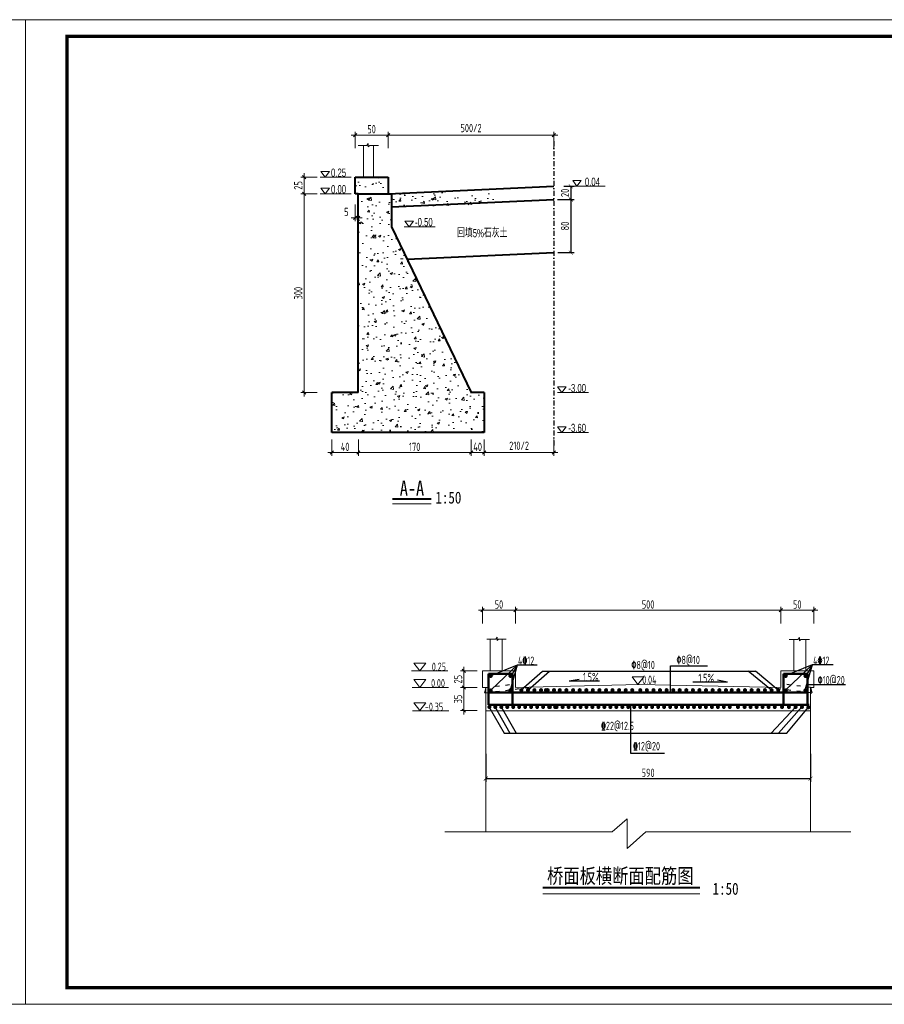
# Model space of a CAD drawing. Header units: inches. Extents: x 112594 to 193184, y 44995 to 116598.
# Tile 37 of 153: x 117170 to 119779, y 68673 to 71643. Entities that reach past the tile are written whole.
import ezdxf

# ---------------------------------------------------------------- set-up
doc = ezdxf.new("R2010")
doc.units = ezdxf.units.IN
doc.header["$MEASUREMENT"] = 0
doc.linetypes.add('ACAD_ISO03W100', pattern=[30, 12, -18])
doc.linetypes.add('DASHDOTX2', pattern=[2, 1, -0.5, 0, -0.5])
doc.layers.get('0').update_dxf_attribs({"lineweight": 15})
for name, color, linetype, lineweight in [('BM1', 7, 'Continuous', 15), ('标准线', 2, 'Continuous', 20), ('细实线', 4, 'Continuous', 25), ('虚线', 2, 'ACAD_ISO03W100', 25), ('轮廓线', 1, 'Continuous', 40), ('配筋1', 1, 'Continuous', 50)]:
    doc.layers.add(name, color=color, linetype=linetype, lineweight=lineweight)
doc.layers.add('轴线', color=3, linetype='DASHDOTX2')
doc.layers.add('配筋2', color=2, linetype='Continuous')
doc.styles.add('HZTXT', font='tssdeng.shx', dxfattribs={"width": 0.75, "bigfont": 'hztxt.shx'})
doc.styles.get("Standard").update_dxf_attribs({"font": 'hztxt_e.shx', "width": 0.7, "bigfont": 'hztxt.shx'})
doc.styles.add('TSSD_Dimension', font='Tssdeng.shx', dxfattribs={"width": 0.7, "bigfont": 'hztxt.shx'})
doc.styles.add('图框', font='SIMFANG.TTF', dxfattribs={"width": 0.8, "height": 4})
doc.dimstyles.new('3', dxfattribs={"dimtxt": 25, "dimasz": 12, "dimexe": 10, "dimexo": 30, "dimgap": 5, "dimtad": 1, "dimdec": 0, "dimzin": 0, "dimdsep": 46, "dimtxsty": 'HZTXT', "dimblk": 'ARCHTICK', "dimcen": 0, "dimclrt": 7, "dimazin": 2, "dimtfac": 1, "dimtdec": 0, "dimtix": 1, "dimtmove": 2, "dimatfit": 3, "dimfxl": 250, "dimtolj": 1, "dimtzin": 0, "dimarcsym": 0})
doc.dimstyles.new('6', dxfattribs={"dimtxt": 25, "dimasz": 12, "dimexe": 10, "dimexo": 130, "dimgap": 5, "dimtad": 1, "dimdec": 0, "dimzin": 0, "dimdsep": 46, "dimtxsty": 'HZTXT', "dimblk": 'ARCHTICK', "dimcen": 0, "dimclrt": 7, "dimazin": 2, "dimtfac": 1, "dimtdec": 0, "dimtix": 1, "dimtmove": 2, "dimatfit": 3, "dimfxl": 250, "dimtolj": 1, "dimtzin": 0, "dimarcsym": 0})
doc.dimstyles.new('ISO-25', dxfattribs={"dimtxt": 25, "dimasz": 10, "dimexe": 10, "dimexo": 12, "dimgap": 4, "dimtad": 1, "dimdec": 0, "dimdsep": 46, "dimtxsty": 'HZTXT', "dimblk": 'OBLIQUE', "dimcen": 2.5, "dimdle": 12, "dimclrd": 3, "dimclre": 3, "dimclrt": 3, "dimadec": 0, "dimazin": 0, "dimtfac": 1, "dimtdec": 0, "dimtmove": 2, "dimatfit": 3, "dimfxl": 40, "dimfxlon": 1, "dimarcsym": 0})

# ---------------------------------------------------------------- blocks, each defined once
blk = doc.blocks.new('_Oblique')
at = {"color": 0, "linetype": 'ByBlock', "lineweight": -2}
blk.add_line((-0.5, -0.5), (0.5, 0.5), dxfattribs=at)
blk = doc.blocks.new('*D327')
at = {"layer": '细实线', "color": 3, "lineweight": 15}
for p, q in [((118191.9, 70376.9), (118191.9, 70326.9)), ((118531.9, 70376.9), (118531.9, 70326.9)), ((118179.9, 70336.9), (118543.9, 70336.9))]:
    blk.add_line(p, q, dxfattribs=at)
at = {"layer": '细实线', "color": 3, "lineweight": 15, "xscale": 10, "yscale": 10, "zscale": 10, "rotation": 180}
blk.add_blockref('_Oblique', (118191.9, 70336.9), dxfattribs=at)
at = {"layer": '细实线', "color": 3, "lineweight": 15, "xscale": 10, "yscale": 10, "zscale": 10}
blk.add_blockref('_Oblique', (118531.9, 70336.9), dxfattribs=at)
at = {"layer": '细实线', "color": 3, "insert": (118361.9, 70354.4), "char_height": 25, "attachment_point": 5, "style": 'HZTXT'}
blk.add_mtext('170', dxfattribs=at)
blk = doc.blocks.new('*D328')
at = {"layer": '细实线', "color": 3, "lineweight": 15}
for p, q in [((118068.1, 71168), (118018.1, 71168)), ((118028.1, 71180), (118028.1, 71106)), ((118068.1, 71118), (118018.1, 71118))]:
    blk.add_line(p, q, dxfattribs=at)
at = {"layer": '细实线', "color": 3, "lineweight": 15, "xscale": 10, "yscale": 10, "zscale": 10}
for p, rotation in [((118028.1, 71168), 90), ((118028.1, 71118), 270)]:
    blk.add_blockref('_Oblique', p, dxfattribs=dict(at, rotation=rotation))
at = {"layer": '细实线', "color": 3, "insert": (118010.6, 71143), "char_height": 25, "attachment_point": 5, "rotation": 90, "style": 'HZTXT'}
blk.add_mtext('25', dxfattribs=at)
blk = doc.blocks.new('*D329')
at = {"layer": '细实线', "color": 3, "lineweight": 15}
for p, q in [((118068.1, 71118), (118018.1, 71118)), ((118028.1, 71130), (118028.1, 70506)), ((118068.1, 70518), (118018.1, 70518))]:
    blk.add_line(p, q, dxfattribs=at)
at = {"layer": '细实线', "color": 3, "lineweight": 15, "xscale": 10, "yscale": 10, "zscale": 10}
for p, rotation in [((118028.1, 71118), 90), ((118028.1, 70518), 270)]:
    blk.add_blockref('_Oblique', p, dxfattribs=dict(at, rotation=rotation))
at = {"layer": '细实线', "color": 3, "insert": (118010.6, 70818), "char_height": 25, "attachment_point": 5, "rotation": 90, "style": 'HZTXT'}
blk.add_mtext('300', dxfattribs=at)
blk = doc.blocks.new('三角形')
at = {"layer": '轮廓线', "color": 0, "lineweight": 20}
for p, q in [((24441.9, 199232.1), (24477.5, 199232.1)), ((24459.3, 199208.6), (24441.9, 199232.1)), ((24477.5, 199232.1), (24459.3, 199208.6))]:
    blk.add_line(p, q, dxfattribs=at)
blk = doc.blocks.new('_ArchTick')
at = {"color": 0, "linetype": 'ByBlock', "const_width": 0.15}
blk.add_lwpolyline([(-0.5, -0.5), (0.5, 0.5)], dxfattribs=at)
blk = doc.blocks.new('*D342')
at = {"color": 0, "lineweight": -2}
for p, q in [((118811.7, 71140.4), (118842.9, 71140.4)), ((118832.9, 71140.4), (118832.9, 71100.4)), ((118811.7, 71100.4), (118842.9, 71100.4))]:
    blk.add_line(p, q, dxfattribs=at)
at = {"color": 0, "lineweight": -2, "xscale": 12, "yscale": 12, "zscale": 12}
for p, rotation in [((118832.9, 71140.4), 90), ((118832.9, 71100.4), 270)]:
    blk.add_blockref('_ArchTick', p, dxfattribs=dict(at, rotation=rotation))
at = {"color": 7, "insert": (118815.4, 71120.4), "char_height": 25, "attachment_point": 5, "rotation": 90, "style": 'HZTXT'}
blk.add_mtext('\\A1;20', dxfattribs=at)
blk = doc.blocks.new('*D332')
at = {"layer": '细实线', "color": 3, "lineweight": 15}
for p, q in [((118169.9, 71295), (118293.9, 71295)), ((118181.9, 71255), (118181.9, 71305)), ((118281.9, 71255), (118281.9, 71305))]:
    blk.add_line(p, q, dxfattribs=at)
at = {"layer": '细实线', "color": 3, "lineweight": 15, "xscale": 10, "yscale": 10, "zscale": 10, "rotation": 180}
blk.add_blockref('_Oblique', (118181.9, 71295), dxfattribs=at)
at = {"layer": '细实线', "color": 3, "lineweight": 15, "xscale": 10, "yscale": 10, "zscale": 10}
blk.add_blockref('_Oblique', (118281.9, 71295), dxfattribs=at)
at = {"layer": '细实线', "color": 3, "insert": (118231.9, 71312.5), "char_height": 25, "attachment_point": 5, "style": 'HZTXT'}
blk.add_mtext('50', dxfattribs=at)
blk = doc.blocks.new('*D345')
at = {"layer": '细实线', "color": 3, "lineweight": 15}
for p, q in [((118181.9, 71085.4), (118181.9, 71035.4)), ((118191.9, 71085.4), (118191.9, 71035.4)), ((118169.9, 71045.4), (118203.9, 71045.4))]:
    blk.add_line(p, q, dxfattribs=at)
at = {"layer": '细实线', "color": 3, "lineweight": 15, "xscale": 10, "yscale": 10, "zscale": 10, "rotation": 180}
blk.add_blockref('_Oblique', (118181.9, 71045.4), dxfattribs=at)
at = {"layer": '细实线', "color": 3, "lineweight": 15, "xscale": 10, "yscale": 10, "zscale": 10}
blk.add_blockref('_Oblique', (118191.9, 71045.4), dxfattribs=at)
at = {"layer": '细实线', "color": 3, "insert": (118155.7, 71062.9), "char_height": 25, "attachment_point": 5, "style": 'HZTXT'}
blk.add_mtext('5', dxfattribs=at)
blk = doc.blocks.new('*D333')
at = {"layer": '细实线', "color": 3, "lineweight": 15}
for p, q in [((118571.9, 70376.9), (118571.9, 70326.9)), ((118781.9, 70376.9), (118781.9, 70326.9)), ((118559.9, 70336.9), (118793.9, 70336.9))]:
    blk.add_line(p, q, dxfattribs=at)
at = {"layer": '细实线', "color": 3, "lineweight": 15, "xscale": 10, "yscale": 10, "zscale": 10, "rotation": 180}
blk.add_blockref('_Oblique', (118571.9, 70336.9), dxfattribs=at)
at = {"layer": '细实线', "color": 3, "lineweight": 15, "xscale": 10, "yscale": 10, "zscale": 10}
blk.add_blockref('_Oblique', (118781.9, 70336.9), dxfattribs=at)
at = {"layer": '细实线', "color": 3, "insert": (118676.9, 70357.8), "char_height": 25, "attachment_point": 5, "style": 'HZTXT'}
blk.add_mtext('210/2', dxfattribs=at)
blk = doc.blocks.new('*D346')
at = {"layer": '细实线', "color": 3, "lineweight": 15}
for p, q in [((118269.9, 71295), (118793.9, 71295)), ((118281.9, 71255), (118281.9, 71305)), ((118781.9, 71255), (118781.9, 71305))]:
    blk.add_line(p, q, dxfattribs=at)
at = {"layer": '细实线', "color": 3, "lineweight": 15, "xscale": 10, "yscale": 10, "zscale": 10, "rotation": 180}
blk.add_blockref('_Oblique', (118281.9, 71295), dxfattribs=at)
at = {"layer": '细实线', "color": 3, "lineweight": 15, "xscale": 10, "yscale": 10, "zscale": 10}
blk.add_blockref('_Oblique', (118781.9, 71295), dxfattribs=at)
at = {"layer": '细实线', "color": 3, "insert": (118531.9, 71315.9), "char_height": 25, "attachment_point": 5, "style": 'HZTXT'}
blk.add_mtext('500/2', dxfattribs=at)
blk = doc.blocks.new('*D347')
at = {"color": 0, "lineweight": -2}
for p, q in [((118576.1, 69428.6), (118576.1, 69343.6)), ((119556.1, 69428.6), (119556.1, 69343.6)), ((118576.1, 69353.6), (119556.1, 69353.6))]:
    blk.add_line(p, q, dxfattribs=at)
at = {"color": 0, "lineweight": -2, "xscale": 12, "yscale": 12, "zscale": 12, "rotation": 180}
blk.add_blockref('_ArchTick', (118576.1, 69353.6), dxfattribs=at)
at = {"color": 0, "lineweight": -2, "xscale": 12, "yscale": 12, "zscale": 12}
blk.add_blockref('_ArchTick', (119556.1, 69353.6), dxfattribs=at)
at = {"color": 7, "insert": (119066.1, 69371.1), "char_height": 25, "attachment_point": 5, "style": 'HZTXT'}
blk.add_mtext('\\A1;590', dxfattribs=at)
blk = doc.blocks.new('*D334')
at = {"layer": '细实线', "color": 3, "lineweight": 15}
for p, q in [((118654.1, 69861.3), (119478.1, 69861.3)), ((118666.1, 69821.3), (118666.1, 69871.3)), ((119466.1, 69821.3), (119466.1, 69871.3))]:
    blk.add_line(p, q, dxfattribs=at)
at = {"layer": '细实线', "color": 3, "lineweight": 15, "xscale": 10, "yscale": 10, "zscale": 10, "rotation": 180}
blk.add_blockref('_Oblique', (118666.1, 69861.3), dxfattribs=at)
at = {"layer": '细实线', "color": 3, "lineweight": 15, "xscale": 10, "yscale": 10, "zscale": 10}
blk.add_blockref('_Oblique', (119466.1, 69861.3), dxfattribs=at)
at = {"layer": '细实线', "color": 3, "insert": (119066.1, 69878.8), "char_height": 25, "attachment_point": 5, "style": 'HZTXT'}
blk.add_mtext('500', dxfattribs=at)
blk = doc.blocks.new('*D335')
at = {"layer": '细实线', "color": 3, "lineweight": 15}
for p, q in [((119454.1, 69861.3), (119578.1, 69861.3)), ((119466.1, 69821.3), (119466.1, 69871.3)), ((119566.1, 69821.3), (119566.1, 69871.3))]:
    blk.add_line(p, q, dxfattribs=at)
at = {"layer": '细实线', "color": 3, "lineweight": 15, "xscale": 10, "yscale": 10, "zscale": 10, "rotation": 180}
blk.add_blockref('_Oblique', (119466.1, 69861.3), dxfattribs=at)
at = {"layer": '细实线', "color": 3, "lineweight": 15, "xscale": 10, "yscale": 10, "zscale": 10}
blk.add_blockref('_Oblique', (119566.1, 69861.3), dxfattribs=at)
at = {"layer": '细实线', "color": 3, "insert": (119516.1, 69878.8), "char_height": 25, "attachment_point": 5, "style": 'HZTXT'}
blk.add_mtext('50', dxfattribs=at)
blk = doc.blocks.new('*D336')
at = {"layer": '细实线', "color": 3, "lineweight": 15}
for p, q in [((118550.2, 69678.6), (118500.2, 69678.6)), ((118510.2, 69690.6), (118510.2, 69616.6)), ((118550.2, 69628.6), (118500.2, 69628.6))]:
    blk.add_line(p, q, dxfattribs=at)
at = {"layer": '细实线', "color": 3, "lineweight": 15, "xscale": 10, "yscale": 10, "zscale": 10}
for p, rotation in [((118510.2, 69678.6), 90), ((118510.2, 69628.6), 270)]:
    blk.add_blockref('_Oblique', p, dxfattribs=dict(at, rotation=rotation))
at = {"layer": '细实线', "color": 3, "insert": (118492.7, 69653.6), "char_height": 25, "attachment_point": 5, "rotation": 90, "style": 'HZTXT'}
blk.add_mtext('25', dxfattribs=at)
blk = doc.blocks.new('*D337')
at = {"layer": '细实线', "color": 3, "lineweight": 15}
for p, q in [((118550.2, 69628.6), (118500.2, 69628.6)), ((118510.2, 69640.6), (118510.2, 69546.6)), ((118550.2, 69558.6), (118500.2, 69558.6))]:
    blk.add_line(p, q, dxfattribs=at)
at = {"layer": '细实线', "color": 3, "lineweight": 15, "xscale": 10, "yscale": 10, "zscale": 10}
for p, rotation in [((118510.2, 69628.6), 90), ((118510.2, 69558.6), 270)]:
    blk.add_blockref('_Oblique', p, dxfattribs=dict(at, rotation=rotation))
at = {"layer": '细实线', "color": 3, "insert": (118492.7, 69593.6), "char_height": 25, "attachment_point": 5, "rotation": 90, "style": 'HZTXT'}
blk.add_mtext('35', dxfattribs=at)
blk = doc.blocks.new('*D338')
at = {"layer": '细实线', "color": 3, "lineweight": 15}
for p, q in [((118554.1, 69861.3), (118678.1, 69861.3)), ((118566.1, 69821.3), (118566.1, 69871.3)), ((118666.1, 69821.3), (118666.1, 69871.3))]:
    blk.add_line(p, q, dxfattribs=at)
at = {"layer": '细实线', "color": 3, "lineweight": 15, "xscale": 10, "yscale": 10, "zscale": 10, "rotation": 180}
blk.add_blockref('_Oblique', (118566.1, 69861.3), dxfattribs=at)
at = {"layer": '细实线', "color": 3, "lineweight": 15, "xscale": 10, "yscale": 10, "zscale": 10}
blk.add_blockref('_Oblique', (118666.1, 69861.3), dxfattribs=at)
at = {"layer": '细实线', "color": 3, "insert": (118616.1, 69878.8), "char_height": 25, "attachment_point": 5, "style": 'HZTXT'}
blk.add_mtext('50', dxfattribs=at)
blk = doc.blocks.new('*D379')
at = {"layer": '细实线', "color": 3, "lineweight": 15}
for p, q in [((118111.9, 70376.9), (118111.9, 70326.9)), ((118191.9, 70376.9), (118191.9, 70326.9)), ((118099.9, 70336.9), (118203.9, 70336.9))]:
    blk.add_line(p, q, dxfattribs=at)
at = {"layer": '细实线', "color": 3, "lineweight": 15, "xscale": 10, "yscale": 10, "zscale": 10, "rotation": 180}
blk.add_blockref('_Oblique', (118111.9, 70336.9), dxfattribs=at)
at = {"layer": '细实线', "color": 3, "lineweight": 15, "xscale": 10, "yscale": 10, "zscale": 10}
blk.add_blockref('_Oblique', (118191.9, 70336.9), dxfattribs=at)
at = {"layer": '细实线', "color": 3, "insert": (118151.9, 70354.4), "char_height": 25, "attachment_point": 5, "style": 'HZTXT'}
blk.add_mtext('40', dxfattribs=at)
blk = doc.blocks.new('*D383')
at = {"layer": '细实线', "color": 3, "lineweight": 15}
for p, q in [((118531.9, 70376.9), (118531.9, 70326.9)), ((118571.9, 70376.9), (118571.9, 70326.9)), ((118519.9, 70336.9), (118583.9, 70336.9))]:
    blk.add_line(p, q, dxfattribs=at)
at = {"layer": '细实线', "color": 3, "lineweight": 15, "xscale": 10, "yscale": 10, "zscale": 10, "rotation": 180}
blk.add_blockref('_Oblique', (118531.9, 70336.9), dxfattribs=at)
at = {"layer": '细实线', "color": 3, "lineweight": 15, "xscale": 10, "yscale": 10, "zscale": 10}
blk.add_blockref('_Oblique', (118571.9, 70336.9), dxfattribs=at)
at = {"layer": '细实线', "color": 3, "insert": (118551.9, 70354.4), "char_height": 25, "attachment_point": 5, "style": 'HZTXT'}
blk.add_mtext('40', dxfattribs=at)
blk = doc.blocks.new('*D2114')
at = {"color": 0, "lineweight": -2}
for p, q in [((118792.9, 71100.4), (118842.9, 71100.4)), ((118832.9, 71100.4), (118832.9, 70940.3)), ((118794.1, 70940.3), (118842.9, 70940.3))]:
    blk.add_line(p, q, dxfattribs=at)
at = {"color": 0, "lineweight": -2, "xscale": 12, "yscale": 12, "zscale": 12}
for p, rotation in [((118832.9, 71100.4), 90), ((118832.9, 70940.3), 270)]:
    blk.add_blockref('_ArchTick', p, dxfattribs=dict(at, rotation=rotation))
at = {"color": 7, "insert": (118815.4, 71020.4), "char_height": 25, "attachment_point": 5, "rotation": 90, "style": 'HZTXT'}
blk.add_mtext('\\A1;80', dxfattribs=at)

msp = doc.modelspace()

# ---------------------------------------------------------------- hatches: boundary and pattern name
h = msp.add_hatch()
h.set_pattern_fill('AR-CONC', color=256, scale=10, style=0)
h.set_pattern_definition([(50, (24075.73, -129882.42), (71.726018, -6.275213), [7.5, -82.5]), (355, (24075.73, -129882.42), (-13.875133, 75.219213), [6, -66]), (100.4514, (24081.71, -129882.94), (57.850938, 68.943954), [6.37402, -70.114211]), (46.1842, (24075.73, -129862.42), (106.724105, -16.5519), [11.25, -123.75]), (96.6356, (24084.63, -129863.8), (93.46627, 97.411787), [9.56103, -105.1713]), (351.1842, (24075.73, -129862.42), (93.466195, 97.41186), [9, -99]), (21, (24085.73, -129867.42), (59.690705, -40.261889), [7.5, -82.5]), (326, (24085.73, -129867.42), (24.331533, 72.515005), [6, -66]), (71.4514, (24090.706, -129870.774), (84.022263, 32.25305), [6.37402, -70.114211]), (37.5, (24075.732, -129882.418), (1.2159855, 33.2893854), [0, -65.2, 0, -67, 0, -66.25]), (7.5, (24075.732, -129882.42), (26.306954, 39.441171), [0, -38.2, 0, -63.7, 0, -25.25]), (327.5, (24053.432, -129882.418), (53.3822436, -2.2554872), [0, -25, 0, -78, 0, -103.5]), (317.5, (24043.43, -129882.42), (58.318617, 10.010498), [0, -32.5, 0, -51.8, 0, -73.5])])
h.paths.add_polyline_path([(118181.86113, 71167.99464), (118181.86113, 71117.99464), (118191.86113, 71117.99464), (118281.86113, 71117.99464), (118281.86113, 71167.99464)])
h = msp.add_hatch()
h.set_pattern_fill('AR-CONC', color=256, scale=10, style=0)
h.set_pattern_definition([(50, (0, 0), (71.726018, -6.275213), [7.5, -82.5]), (355, (0, 0), (-13.875133, 75.219213), [6, -66]), (100.4514, (5.98, -0.52), (57.850938, 68.943954), [6.37402, -70.11421]), (46.1842, (0, 20), (106.724105, -16.5519), [11.25, -123.75]), (96.6356, (8.89, 18.62), (93.46627, 97.41179), [9.56103, -105.1713]), (351.1842, (0, 20), (93.466195, 97.41186), [9, -99]), (21, (10, 15), (59.690705, -40.26189), [7.5, -82.5]), (326, (10, 15), (24.331533, 72.515005), [6, -66]), (71.4514, (14.974, 11.645), (84.022263, 32.25305), [6.37402, -70.11421]), (37.5, (0, 0), (1.2159855, 33.2893854), [0, -65.2, 0, -67, 0, -66.25]), (7.5, (0, 0), (26.306954, 39.441171), [0, -38.2, 0, -63.7, 0, -25.25]), (327.5, (-22.3, 0), (53.3822436, -2.255487), [0, -25, 0, -78, 0, -103.5]), (317.5, (-32.3, 0), (58.318617, 10.010498), [0, -32.5, 0, -51.8, 0, -73.5])])
h.paths.add_polyline_path([(118191.86113, 70517.99464), (118111.86113, 70517.99464), (118111.86113, 70397.99464), (118571.86113, 70397.99464), (118571.86113, 70517.99464), (118531.86113, 70517.99464), (118291.86113, 71017.99464), (118291.86113, 71117.99464), (118191.86113, 71117.99464)])
h = msp.add_hatch()
h.set_pattern_fill('AR-CONC', color=256, scale=10, style=0)
h.set_pattern_definition([(50, (24075.73, -126912.42), (71.726018, -6.275213), [7.5, -82.5]), (355, (24075.73, -126912.42), (-13.875133, 75.219213), [6, -66]), (100.4514, (24081.71, -126912.94), (57.850938, 68.943954), [6.37402, -70.11421]), (46.1842, (24075.73, -126892.42), (106.724105, -16.5519), [11.25, -123.75]), (96.6356, (24084.63, -126893.8), (93.46627, 97.411787), [9.56103, -105.1713]), (351.1842, (24075.73, -126892.42), (93.466195, 97.41186), [9, -99]), (21, (24085.73, -126897.42), (59.690705, -40.261889), [7.5, -82.5]), (326, (24085.73, -126897.42), (24.331533, 72.515005), [6, -66]), (71.4514, (24090.706, -126900.774), (84.022263, 32.25305), [6.37402, -70.11421]), (37.5, (24075.732, -126912.418), (1.2159855, 33.2893854), [0, -65.2, 0, -67, 0, -66.25]), (7.5, (24075.732, -126912.42), (26.306954, 39.441171), [0, -38.2, 0, -63.7, 0, -25.25]), (327.5, (24053.432, -126912.418), (53.3822436, -2.2554872), [0, -25, 0, -78, 0, -103.5]), (317.5, (24043.43, -126912.42), (58.318617, 10.010498), [0, -32.5, 0, -51.8, 0, -73.5])])
h.paths.add_polyline_path([(118606.78148, 71105.8586), (118603.99837, 71108.43516), (118610.44499, 71108.43516), (118606.78148, 71111.2693), (118606.78148, 71126.21311), (118291.86113, 71118.24758), (118291.86113, 71078.24758), (118606.78148, 71086.21311)])
at = {"layer": '配筋1'}
for points in [[(118597.24331, 69663.17338, 1), (118585.07262, 69663.17338, 1)], [(118656.76387, 69663.32217, 1), (118644.59318, 69663.32217, 1)], [(119487.24331, 69663.38517, 1), (119475.07262, 69663.38517, 1)], [(119546.89702, 69663.17338, 1), (119534.72632, 69663.17338, 1)], [(118597.24331, 69619.67215, 1), (118585.07262, 69619.67215, 1)], [(118656.47232, 69619.67215, 1), (118644.30163, 69619.67215, 1)], [(118689.61366, 69620.51854, 1), (118677.44296, 69620.51854, 1)], [(118709.61366, 69620.51854, 1), (118697.44296, 69620.51854, 1)], [(118729.15905, 69620.51854, 1), (118716.98836, 69620.51854, 1)], [(118749.15905, 69620.51854, 1), (118736.98836, 69620.51854, 1)], [(118763.95575, 69620.51854, 1), (118751.78506, 69620.51854, 1)], [(118769.15905, 69620.51854, 1), (118756.98836, 69620.51854, 1)], [(118788.28499, 69620.51854, 1), (118776.11429, 69620.51854, 1)], [(118788.54667, 69620.51854, 1), (118776.37597, 69620.51854, 1)], [(118805.63893, 69620.51854, 1), (118793.46824, 69620.51854, 1)], [(118825.63893, 69620.51854, 1), (118813.46824, 69620.51854, 1)], [(118845.83186, 69620.51854, 1), (118833.66117, 69620.51854, 1)], [(118865.83186, 69620.51854, 1), (118853.66117, 69620.51854, 1)], [(118885.83186, 69620.51854, 1), (118873.66117, 69620.51854, 1)], [(118905.37725, 69620.51854, 1), (118893.20656, 69620.51854, 1)], [(118925.37725, 69620.51854, 1), (118913.20656, 69620.51854, 1)], [(118945.37725, 69620.51854, 1), (118933.20656, 69620.51854, 1)], [(118964.76487, 69620.51854, 1), (118952.59417, 69620.51854, 1)], [(118984.76487, 69620.51854, 1), (118972.59417, 69620.51854, 1)], [(119004.76487, 69620.51854, 1), (118992.59417, 69620.51854, 1)], [(119024.31026, 69620.51854, 1), (119012.13957, 69620.51854, 1)], [(119048.45992, 69620.51854, 1), (119036.28922, 69620.51854, 1)], [(119068.45992, 69620.51854, 1), (119056.28922, 69620.51854, 1)], [(119088.45992, 69620.51854, 1), (119076.28922, 69620.51854, 1)], [(119108.00531, 69620.51854, 1), (119095.83462, 69620.51854, 1)], [(119128.00531, 69620.51854, 1), (119115.83462, 69620.51854, 1)], [(119148.00531, 69620.51854, 1), (119135.83462, 69620.51854, 1)], [(119167.39293, 69620.51854, 1), (119155.22223, 69620.51854, 1)], [(119187.39293, 69620.51854, 1), (119175.22223, 69620.51854, 1)], [(119207.39293, 69620.51854, 1), (119195.22223, 69620.51854, 1)], [(119226.93832, 69620.51854, 1), (119214.76763, 69620.51854, 1)], [(119246.93832, 69620.51854, 1), (119234.76763, 69620.51854, 1)], [(119266.93832, 69620.51854, 1), (119254.76763, 69620.51854, 1)], [(119287.13125, 69620.51854, 1), (119274.96055, 69620.51854, 1)], [(119307.13125, 69620.51854, 1), (119294.96055, 69620.51854, 1)], [(119324.4852, 69620.51854, 1), (119312.3145, 69620.51854, 1)], [(119344.4852, 69620.51854, 1), (119332.3145, 69620.51854, 1)], [(119364.4852, 69620.51854, 1), (119352.3145, 69620.51854, 1)], [(119384.4852, 69620.51854, 1), (119372.3145, 69620.51854, 1)], [(119404.4852, 69620.51854, 1), (119392.3145, 69620.51854, 1)], [(119424.67812, 69620.51854, 1), (119412.50743, 69620.51854, 1)], [(119444.67812, 69620.51854, 1), (119432.50743, 69620.51854, 1)], [(119464.67812, 69620.51854, 1), (119452.50743, 69620.51854, 1)], [(119487.85964, 69619.67215, 1), (119475.68894, 69619.67215, 1)], [(119546.70134, 69619.67215, 1), (119534.53065, 69619.67215, 1)], [(118593.24331, 69569.64465, 1), (118581.07262, 69569.64465, 1)], [(118611.24331, 69569.64465, 1), (118599.07262, 69569.64465, 1)], [(118629.37776, 69569.64465, 1), (118617.20706, 69569.64465, 1)], [(118647.37776, 69569.64465, 1), (118635.20706, 69569.64465, 1)], [(118665.18374, 69569.64465, 1), (118653.01304, 69569.64465, 1)], [(118683.18374, 69569.64465, 1), (118671.01304, 69569.64465, 1)], [(118701.31819, 69569.64465, 1), (118689.14749, 69569.64465, 1)], [(118719.31819, 69569.64465, 1), (118707.14749, 69569.64465, 1)], [(118737.50426, 69569.64465, 1), (118725.33356, 69569.64465, 1)], [(118755.50426, 69569.64465, 1), (118743.33356, 69569.64465, 1)], [(118773.63871, 69569.64465, 1), (118761.46801, 69569.64465, 1)], [(118775.94588, 69569.64465, 1), (118763.77518, 69569.64465, 1)], [(118791.63871, 69569.64465, 1), (118779.46801, 69569.64465, 1)], [(118796.0522, 69569.64465, 1), (118783.8815, 69569.64465, 1)], [(118814.23828, 69569.64465, 1), (118802.06758, 69569.64465, 1)], [(118832.23828, 69569.64465, 1), (118820.06758, 69569.64465, 1)], [(118850.37272, 69569.64465, 1), (118838.20203, 69569.64465, 1)], [(118868.37272, 69569.64465, 1), (118856.20203, 69569.64465, 1)], [(118886.1787, 69569.64465, 1), (118874.00801, 69569.64465, 1)], [(118904.1787, 69569.64465, 1), (118892.00801, 69569.64465, 1)], [(118922.31315, 69569.64465, 1), (118910.14245, 69569.64465, 1)], [(118940.31315, 69569.64465, 1), (118928.14245, 69569.64465, 1)], [(118958.32978, 69569.64465, 1), (118946.15908, 69569.64465, 1)], [(118976.32978, 69569.64465, 1), (118964.15908, 69569.64465, 1)], [(118994.46422, 69569.64465, 1), (118982.29353, 69569.64465, 1)], [(119012.46422, 69569.64465, 1), (119000.29353, 69569.64465, 1)], [(119030.2702, 69569.64465, 1), (119018.09951, 69569.64465, 1)], [(119048.2702, 69569.64465, 1), (119036.09951, 69569.64465, 1)], [(119066.40465, 69569.64465, 1), (119054.23395, 69569.64465, 1)], [(119084.40465, 69569.64465, 1), (119072.23395, 69569.64465, 1)], [(119102.59072, 69569.64465, 1), (119090.42003, 69569.64465, 1)], [(119120.59072, 69569.64465, 1), (119108.42003, 69569.64465, 1)], [(119138.72517, 69569.64465, 1), (119126.55447, 69569.64465, 1)], [(119156.72517, 69569.64465, 1), (119144.55447, 69569.64465, 1)], [(119174.53115, 69569.64465, 1), (119162.36045, 69569.64465, 1)], [(119192.53115, 69569.64465, 1), (119180.36045, 69569.64465, 1)], [(119210.6656, 69569.64465, 1), (119198.4949, 69569.64465, 1)], [(119228.6656, 69569.64465, 1), (119216.4949, 69569.64465, 1)], [(119246.55201, 69569.64465, 1), (119234.38132, 69569.64465, 1)], [(119264.68646, 69569.64465, 1), (119252.51576, 69569.64465, 1)], [(119282.68646, 69569.64465, 1), (119270.51576, 69569.64465, 1)], [(119300.70309, 69569.64465, 1), (119288.53239, 69569.64465, 1)], [(119318.70309, 69569.64465, 1), (119306.53239, 69569.64465, 1)], [(119343.3201, 69569.64465, 1), (119331.14941, 69569.64465, 1)], [(119363.3201, 69569.64465, 1), (119351.14941, 69569.64465, 1)], [(119381.3201, 69569.64465, 1), (119369.14941, 69569.64465, 1)], [(119399.50618, 69569.64465, 1), (119387.33548, 69569.64465, 1)], [(119417.50618, 69569.64465, 1), (119405.33548, 69569.64465, 1)], [(119435.64062, 69569.64465, 1), (119423.46993, 69569.64465, 1)], [(119454.33504, 69569.64465, 1), (119442.16434, 69569.64465, 1)], [(119476.20836, 69569.64465, 1), (119464.03767, 69569.64465, 1)], [(119496.98612, 69569.64465, 1), (119484.81542, 69569.64465, 1)], [(119517.2038, 69569.64465, 1), (119505.03311, 69569.64465, 1)], [(119536.4935, 69569.64465, 1), (119524.3228, 69569.64465, 1)], [(119555.72788, 69568.8707, 1), (119543.55719, 69568.8707, 1)]]:
    msp.add_hatch(color=256, dxfattribs=at).paths.add_polyline_path(points)

# ---------------------------------------------------------------- linework, layer by layer
for p, q in [((118207.84455, 71263.31633), (118191.16379, 71263.31633)), ((118191.16379, 71263.31633), (118217.55709, 71263.31633)), ((118207.84455, 71167.99464), (118207.84455, 71263.31633)), ((118217.55709, 71263.31633), (118222.01789, 71269.47794)), ((118222.01789, 71269.47794), (118222.01789, 71259.22371)), ((118222.01789, 71259.22371), (118226.22997, 71263.31633)), ((118226.22997, 71263.31633), (118252.74932, 71263.31633)), ((118237.84455, 71167.99464), (118237.84455, 71263.31633)), ((118170.27317, 71167.99464), (118077.00598, 71167.99464)), ((118936.17436, 71140.43386), (118842.90718, 71140.43386)), ((118170.27317, 71117.99464), (118077.00598, 71117.99464)), ((118423.65175, 71017.99464), (118330.38456, 71017.99464)), ((118886.41399, 70517.99464), (118793.14681, 70517.99464)), ((118886.41399, 70397.99464), (118793.14681, 70397.99464)), ((118295.27657, 70182.06794), (118411.55974, 70182.06794)), ((118579.87868, 69773.88098), (118606.27198, 69773.88098)), ((118590.07261, 69678.55929), (118590.07261, 69773.88098)), ((118606.27198, 69773.88098), (118610.73279, 69780.04259)), ((118610.73279, 69780.04259), (118610.73279, 69769.78836)), ((118610.73279, 69769.78836), (118614.94486, 69773.88098)), ((118614.94486, 69773.88098), (118637.46421, 69773.88098)), ((118626.07261, 69678.55929), (118626.07261, 69773.88098)), ((119491.83481, 69773.33288), (119518.22811, 69773.33288)), ((119512.07261, 69773.33288), (119499.39185, 69773.33288)), ((119506.07261, 69678.55929), (119506.07261, 69773.33288)), ((119518.22811, 69773.33288), (119522.68892, 69779.49449)), ((119522.68892, 69779.49449), (119522.68892, 69769.24026)), ((119522.68892, 69769.24026), (119526.901, 69773.33288)), ((119526.901, 69773.33288), (119553.42035, 69773.33288)), ((119542.07261, 69678.55929), (119542.07261, 69773.33288)), ((118461.95904, 69678.55929), (118352.16772, 69678.55929)), ((118566.07261, 69628.55929), (118566.07261, 69678.55929)), ((118566.07261, 69678.55929), (118666.07261, 69678.55929)), ((118666.07261, 69678.55929), (118666.07261, 69628.55929)), ((119566.07261, 69678.55929), (119466.07261, 69678.55929)), ((119466.07261, 69678.55929), (119466.07261, 69628.55929)), ((119566.07261, 69628.55929), (119566.07261, 69678.55929)), ((118463.74689, 69628.55932), (118353.95557, 69628.55932)), ((118576.07261, 69628.55929), (118566.07261, 69628.55929)), ((118576.07261, 69552.55929), (118576.07261, 69628.55929)), ((118666.07261, 69628.55929), (119040.00076, 69637.35452)), ((119040.00076, 69637.35452), (119466.07261, 69628.55929)), ((119556.07261, 69552.55929), (119556.07261, 69628.55929)), ((119556.07261, 69628.55929), (119566.07261, 69628.55929)), ((118465.26288, 69558.55932), (118355.47155, 69558.55932)), ((118576.07261, 69558.55929), (119556.07261, 69558.55929)), ((118576.07261, 69558.55929), (118576.07261, 69286.06344)), ((119556.07261, 69558.55929), (119556.07261, 69193.56055)), ((118576.07261, 69286.06344), (118576.07261, 69193.56055)), ((119002.5896, 69232.74973), (118957.43213, 69193.56055)), ((119002.5896, 69142.50538), (119002.5896, 69232.74973)), ((118957.43213, 69193.56055), (118452.36829, 69193.56055)), ((119059.03642, 69193.56055), (119002.5896, 69142.50538)), ((119556.07261, 69193.56055), (119059.03642, 69193.56055)), ((119556.07261, 69193.56055), (119677.68063, 69193.56055)), ((119221.86726, 69006.41222), (118748.3766, 69006.41222)), ((112988.05527, 68672.85307), (117188.02675, 68672.85307)), ((117188.02675, 68672.85307), (121387.99822, 68672.85307))]:
    msp.add_line(p, q)
at = {"lineweight": -3}
for p, q in [((118828.43437, 69648.14796), (118858.12402, 69653.95228)), ((118828.43437, 69648.14796), (118919.34529, 69648.14796)), ((119305.15527, 69644.44138), (119275.46562, 69650.24569)), ((118576.07261, 69628.55929), (118572.48134, 69611.98677)), ((119305.15527, 69644.44138), (119201.03505, 69644.44138)), ((119556.07261, 69628.55929), (119559.66387, 69611.98677)), ((118577.47945, 69612.61073), (118572.48134, 69611.98677)), ((119556.37142, 69612.3978), (119559.66387, 69611.98677))]:
    msp.add_line(p, q, dxfattribs=at)
at = {"layer": 'BM1', "color": 0, "linetype": 'Continuous'}
for p, q in [((117188.02675, 71642.85004), (112988.05527, 71642.85004)), ((117188.02675, 71642.85004), (117188.02675, 68672.85307)), ((117188.02675, 71642.85004), (117188.02675, 68672.85307)), ((121387.99822, 71642.85004), (117188.02675, 71642.85004)), ((117188.02675, 71642.85004), (117188.02675, 68672.85307)), ((117188.02675, 71642.85004), (117188.02675, 68672.85307)), ((117188.02675, 71642.85004), (117188.02675, 68672.85307))]:
    msp.add_line(p, q, dxfattribs=at)
at = {"layer": 'BM1', "color": 0, "linetype": 'Continuous', "const_width": 9.99898}
msp.add_lwpolyline([(117313.01399, 68722.84797), (117313.01399, 71592.85514), (121338.00332, 71592.85514), (121338.00332, 68722.84797)], close=True, dxfattribs=at)
at = {"layer": '虚线', "lineweight": -3}
for p, q in [((118576.07261, 69628.55929), (118666.07261, 69639.79476)), ((118576.07261, 69612.4351), (118710.5809, 69629.22692)), ((119556.07261, 69612.4351), (119421.56432, 69629.22692)), ((119556.07261, 69628.55929), (119466.07261, 69639.79476))]:
    msp.add_line(p, q, dxfattribs=at)
at = {"layer": '轮廓线'}
for p, q in [((118181.86113, 71117.99464), (118181.86113, 71167.99464)), ((118181.86113, 71167.99464), (118281.86113, 71167.99464)), ((118281.86113, 71167.99464), (118281.86113, 71117.99464)), ((118281.86113, 71117.99464), (118781.86113, 71140.44289)), ((118191.86113, 71117.99464), (118181.86113, 71117.99464)), ((118191.86113, 70517.99464), (118191.86113, 71117.99464)), ((118191.86113, 71117.99464), (118291.86113, 71117.99464)), ((118291.86113, 71117.99464), (118291.86113, 71017.99464)), ((118291.86113, 71078.24758), (118781.86113, 71100.49315)), ((118291.86113, 71017.99464), (118531.86113, 70517.99464)), ((118338.79604, 70920.21358), (118781.86113, 70940.32835)), ((118111.86113, 70397.99464), (118111.86113, 70517.99464)), ((118191.86113, 70517.99464), (118111.86113, 70517.99464)), ((118571.86113, 70517.99464), (118531.86113, 70517.99464)), ((118571.86113, 70517.99464), (118571.86113, 70397.99464)), ((118571.86113, 70397.99464), (118111.86113, 70397.99464)), ((118295.27657, 70197.65369), (118411.55974, 70197.65369)), ((118748.3766, 69025.68429), (119221.84188, 69025.68429))]:
    msp.add_line(p, q, dxfattribs=at)
at = {"layer": '轴线', "ltscale": 15}
msp.add_line((118781.86113, 71276.72126), (118781.86113, 70354.97365), dxfattribs=at)
at = {"layer": '配筋1'}
for p, q in [((118585.07261, 69628.55929), (118585.07261, 69669.55929)), ((118585.07261, 69669.55929), (118657.07261, 69669.55929)), ((118657.07261, 69669.55929), (118657.07261, 69576.5378)), ((119475.07261, 69628.55929), (119475.07261, 69669.55929)), ((119475.07261, 69669.55929), (119547.07261, 69669.55929)), ((119547.07261, 69669.55929), (119547.07261, 69576.5378)), ((118585.07261, 69628.55929), (118585.07261, 69576.5378)), ((119475.07261, 69628.55929), (119475.07261, 69576.5378)), ((118585.07261, 69613.58679), (118585.07261, 69608.58679)), ((118585.07261, 69613.58679), (119547.07261, 69613.58679)), ((119547.07261, 69613.58679), (119547.07261, 69608.58679)), ((118585.07261, 69576.5378), (119551.73617, 69576.5378))]:
    msp.add_line(p, q, dxfattribs=at)
at = {"layer": '配筋2'}
for p, q in [((118592.18195, 69664.48634), (118671.60974, 69696.64491)), ((118593.10603, 69621.14266), (118671.60974, 69696.64491)), ((118649.24217, 69614.75783), (118671.60974, 69696.64491)), ((118671.60974, 69696.64491), (118652.43673, 69662.01881)), ((118671.60974, 69696.64491), (118731.35705, 69696.64491)), ((118683.47222, 69621.0161), (118747.39649, 69678.01119)), ((118703.62568, 69620.3868), (118768.17972, 69678.01119)), ((118747.39649, 69678.01119), (119390.54766, 69678.01119)), ((119134.06293, 69613.58679), (119134.06293, 69693.87983)), ((119134.06293, 69693.87983), (119244.89113, 69693.87983)), ((119438.36683, 69620.20747), (119367.732, 69678.01119)), ((119458.68219, 69620.51978), (119390.54766, 69678.01119)), ((119480.85146, 69664.48634), (119561.59221, 69697.68071)), ((119481.77554, 69621.14266), (119561.59221, 69697.68071)), ((119537.91168, 69614.75783), (119561.59221, 69697.68071)), ((119561.59221, 69697.68071), (119541.10624, 69662.01881)), ((119561.59221, 69697.68071), (119624.11356, 69697.68071)), ((119547.07261, 69637.28878), (119661.21935, 69637.28878)), ((118586.44806, 69569.6053), (118631.87402, 69490.68339)), ((118605.18863, 69569.47851), (118649.08664, 69490.68339)), ((118623.15363, 69569.9268), (118667.79813, 69490.68339)), ((119013.30674, 69576.5378), (119013.30674, 69430.52628)), ((119511.20137, 69569.32078), (119437.59398, 69490.68339)), ((119529.85747, 69569.69364), (119459.10468, 69490.68339)), ((119484.21535, 69490.68339), (119550.00618, 69569.32078)), ((118631.87402, 69490.68339), (119484.21535, 69490.68339)), ((119013.30674, 69430.52628), (119115.41344, 69430.52628))]:
    msp.add_line(p, q, dxfattribs=at)

# ---------------------------------------------------------------- block references
at = {"xscale": 0.7200000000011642, "yscale": 0.7200000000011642, "zscale": 0.7200000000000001}
for p in [(100480.74738, -72262.16296), (100480.74738, -72312.16296), (101240.44743, -72289.72374), (100734.12596, -72412.16296), (101194.95582, -72912.16296), (101194.95582, -73032.16296)]:
    msp.add_blockref('三角形', p, dxfattribs=at)
at = {"layer": '轮廓线', "color": 0}
for p in [(93917.71236, -129529.99293), (93917.71236, -129579.9929), (94575.79576, -129571.31301), (93917.71236, -129649.9929)]:
    msp.add_blockref('三角形', p, dxfattribs=at)

# ---------------------------------------------------------------- texts
at = {"width": 0.7}
for s, p in [('0.25', (118109.47292, 71168.85183)), ('0.04', (118875.37411, 71141.29104)), ('0.00', (118109.47292, 71118.85183)), ('-0.50', (118362.8515, 71019.80456)), ('回填5%%%石灰土', (118489.69787, 70986.39107)), ('-3.00', (118825.61374, 70518.96305)), ('-3.60', (118825.61374, 70398.96305))]:
    msp.add_text(s, height=25, dxfattribs=at).set_placement(p)
at = {"layer": 'BM1', "color": 0, "style": '图框', "width": 0.8}
for s, height, p in [('A-A', 45, (118316.95189, 70207.40915)), ('1:50', 36, (118424.3548, 70183.32406)), ('1:50', 36, (119260.72265, 69003.40227))]:
    msp.add_text(s, height=height, dxfattribs=at).set_placement(p)
at = {"layer": 'BM1', "color": 0, "linetype": 'Continuous', "style": '图框', "width": 0.8}
msp.add_text('桥面板横断面配筋图', height=45, dxfattribs=at).set_placement((118761.21173, 69037.67559))
at = {"layer": '标准线', "style": 'TSSD_Dimension', "width": 0.7}
for s, p in [('4%%13212', (118673.50064, 69696.78423)), ('%%1308@10', (119015.84826, 69683.79418)), ('%%1308@10', (119151.71619, 69699.09206)), ('4%%13212', (119563.93631, 69696.78881)), ('0.25', (118413.58576, 69678.4594)), ('0.00', (118411.34014, 69628.82581)), ('0.04', (119048.46067, 69639.2584)), ('%%13010@20', (119577.78896, 69638.11246)), ('-0.35', (118392.61506, 69557.75799)), ('%%13222@12.5', (118923.80939, 69500.25384)), ('%%13212@20', (119020.51233, 69438.94411))]:
    msp.add_text(s, height=25, dxfattribs=at).set_placement(p)
at = {"layer": '标准线', "char_height": 25, "width": 140.4066792, "style": 'TSSD_Dimension'}
for insert, attachment_point in [((118869.72369, 69672.77614), 1), ((119264.94646, 69669.82687), 3)]:
    msp.add_mtext('1.5%', dxfattribs=dict(at, insert=insert, attachment_point=attachment_point))

# ---------------------------------------------------------------- dimensions: what is measured, and where the dimension line sits
dim = msp.add_aligned_dim(p1=(118781.65997, 71140.43386), p2=(118781.65997, 71100.43386), distance=51.24721, dimstyle='3', override={"dimlfac": 0.5})
dim.commit()
dim.dimension.update_dxf_attribs({"geometry": '*D342', "text_midpoint": (118815.40718, 71120.43386)})
dim = msp.add_linear_dim(base=(118832.90718, 70940.32207), p1=(118762.90718, 71100.43386), p2=(118764.07481, 70940.32207), angle=90, dimstyle='3', override={"dimlfac": 0.5})
dim.commit()
dim.dimension.update_dxf_attribs({"geometry": '*D2114', "text_midpoint": (118815.40718, 71020.37796)})
dim = msp.add_linear_dim(base=(119556.07261, 69353.56547), p1=(118576.07261, 69558.55929), p2=(119556.07261, 69558.55929), text='590', dimstyle='6', override={"dimlfac": 0.5})
dim.commit()
dim.dimension.update_dxf_attribs({"geometry": '*D347', "text_midpoint": (119066.07261, 69371.06547)})
at = {"layer": '细实线'}
for base, p1, p2, override, picture, middle in [((118281.86113, 71295.03241), (118181.86113, 71167.99464), (118281.86113, 71167.99464), {"dimexo": 10, "dimgap": 5, "dimlfac": 0.5, "dimlwd": 15, "dimlwe": 15}, '*D332', (118231.86113, 71312.53241)), ((118191.86113, 70336.91294), (118111.86113, 70397.99464), (118191.86113, 70403.11293), {"dimexo": 10, "dimgap": 5, "dimlfac": 0.5, "dimlwd": 15, "dimlwe": 15}, '*D379', (118151.86113, 70354.41294)), ((118531.86113, 70336.91294), (118191.86113, 70403.11293), (118531.86113, 70403.11293), {"dimexo": 10, "dimgap": 5, "dimlfac": 0.5, "dimlwd": 15, "dimlwe": 15}, '*D327', (118361.86113, 70354.41294)), ((118571.86113, 70336.91294), (118531.86113, 70403.11293), (118571.86113, 70403.11293), {"dimexo": 10, "dimgap": 5, "dimlwd": 15, "dimlwe": 15}, '*D383', (118551.86113, 70354.41294)), ((118666.07261, 69861.27064), (118566.07261, 69678.55929), (118666.07261, 69678.55929), {"dimexo": 10, "dimgap": 5, "dimlfac": 0.5, "dimlwd": 15, "dimlwe": 15}, '*D338', (118616.07261, 69878.77064)), ((119566.07261, 69861.27064), (119466.07261, 69718.43943), (119566.07261, 69678.55929), {"dimexo": 10, "dimgap": 5, "dimlfac": 0.5, "dimlwd": 15, "dimlwe": 15}, '*D335', (119516.07261, 69878.77064))]:
    dim = msp.add_linear_dim(base=base, p1=p1, p2=p2, dimstyle='ISO-25', override=override, dxfattribs=at)
    dim.commit()
    dim.dimension.update_dxf_attribs({"geometry": picture, "text_midpoint": middle})
for base, p1, p2, text, override, picture, middle in [((118781.86113, 71295.03241), (118281.86113, 71167.99464), (118781.86113, 71167.99464), '<>/2', {"dimexo": 10, "dimgap": 5, "dimlwd": 15, "dimlwe": 15}, '*D346', (118531.86113, 71315.89779)), ((118781.86113, 70336.91294), (118571.86113, 70423.58836), (118781.86113, 70410.62087), '<>/2', {"dimexo": 10, "dimgap": 5, "dimlfac": 1, "dimlwd": 15, "dimlwe": 15}, '*D333', (118676.86113, 70357.77833)), ((119466.07261, 69861.27064), (118666.07261, 69678.55929), (119466.07261, 69678.55929), '500', {"dimexo": 10, "dimgap": 5, "dimlfac": 0.5, "dimlwd": 15, "dimlwe": 15}, '*D334', (119066.07261, 69878.77064))]:
    dim = msp.add_linear_dim(base=base, p1=p1, p2=p2, text=text, dimstyle='ISO-25', override=override, dxfattribs=at)
    dim.commit()
    dim.dimension.update_dxf_attribs({"geometry": picture, "text_midpoint": middle})
for base, p1, p2, picture, middle in [((118028.08943, 71117.99464), (118080.48478, 71167.99464), (118080.48478, 71117.99464), '*D328', (118010.58943, 71142.99464)), ((118028.08943, 70517.99464), (118080.48478, 71117.99464), (118100.48478, 70517.99464), '*D329', (118010.58943, 70817.99464))]:
    dim = msp.add_linear_dim(base=base, p1=p1, p2=p2, angle=90, dimstyle='ISO-25', override={"dimexo": 10, "dimgap": 5, "dimlfac": 0.5, "dimlwd": 15, "dimlwe": 15}, dxfattribs=at)
    dim.commit()
    dim.dimension.update_dxf_attribs({"geometry": picture, "text_midpoint": middle})
dim = msp.add_linear_dim(base=(118191.86113, 71045.43055), p1=(118181.86113, 71117.99464), p2=(118191.86113, 71117.99464), dimstyle='ISO-25', override={"dimexo": 10, "dimgap": 5, "dimlfac": 0.5, "dimlwd": 15, "dimlwe": 15}, dxfattribs=at)
dim.commit()
dim.dimension.update_dxf_attribs({"geometry": '*D345', "text_midpoint": (118155.65147, 71062.93055), "dimtype": 160})
for base, p1, p2, text, picture, middle in [((118510.21746, 69628.55929), (118568.68789, 69678.55929), (118568.68789, 69628.55929), '25', '*D336', (118492.71746, 69653.55929)), ((118510.21746, 69558.55929), (118568.90563, 69628.55929), (118568.90563, 69558.55929), '35', '*D337', (118492.71746, 69593.55929))]:
    dim = msp.add_linear_dim(base=base, p1=p1, p2=p2, angle=90, text=text, dimstyle='ISO-25', override={"dimexo": 10, "dimgap": 5, "dimlfac": 0.5, "dimlwd": 15, "dimlwe": 15}, dxfattribs=at)
    dim.commit()
    dim.dimension.update_dxf_attribs({"geometry": picture, "text_midpoint": middle})

doc.saveas('drawing.dxf')
